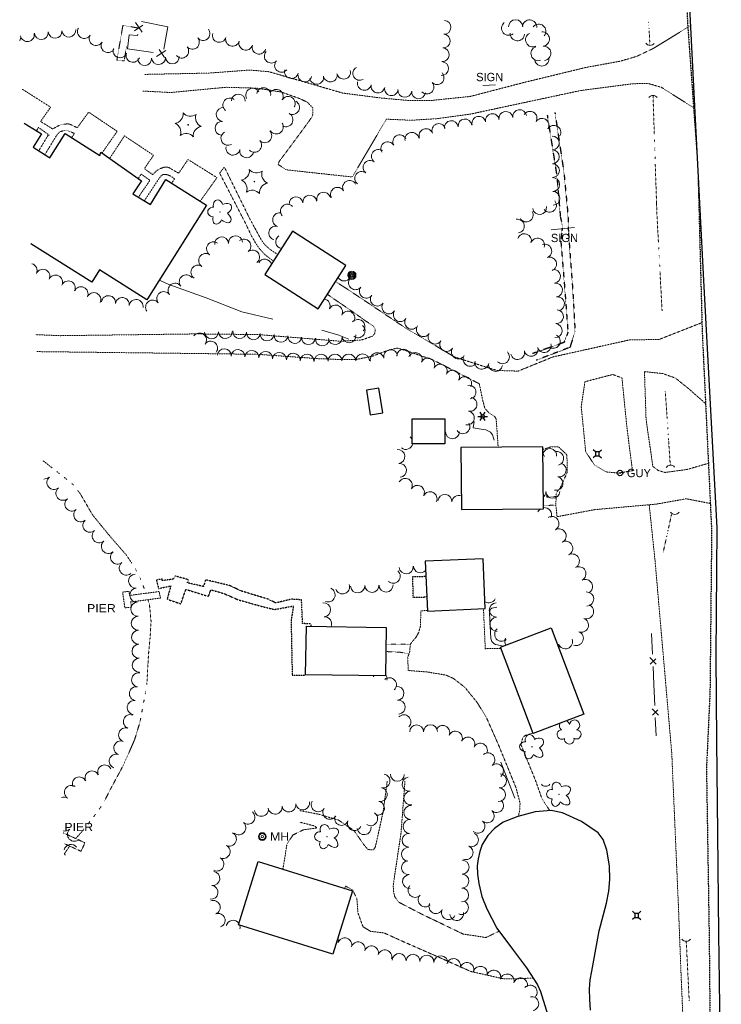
# Model space of a CAD drawing. Extents: x 386588 to 390135, y 96998 to 113606.
# Tile 77 of 93: x 387966 to 388372, y 108336 to 108905. Entities that reach past the tile are written whole.
import ezdxf
from ezdxf.enums import TextEntityAlignment as Align

# ---------------------------------------------------------------- set-up
doc = ezdxf.new("R2010")
doc.units = 0
doc.header["$MEASUREMENT"] = 0
for name, pattern in [('Wisdot1', [0.0625, 0.03125, -0.03125]), ('Wisdot3', [0.1875, 0.125, -0.0625]), ('Wisdot5', [0.1, 0.05, -0.05]), ('Wisdot6', [0.375, 0.125, -0.0625, 0.03125, -0.0625, 0.03125, -0.0625])]:
    doc.linetypes.add(name, pattern=pattern)
for name, color, linetype, lineweight in [('E_BLD', 241, 'Continuous', 25), ('E_DRN', 40, 'Continuous', 15), ('E_DTM_SlopeBottom', 3, 'Wisdot1', 25), ('E_DTM_SlopeTop', 3, 'Wisdot1', 25), ('E_DWY', 2, 'Wisdot3', 15), ('E_LAND_Vegetation', 3, 'Continuous', 15), ('E_LTG', 21, 'Continuous', 25), ('E_MISCPROP', 30, 'Continuous', 15), ('E_MISCPROP_HvyDash', 241, 'Wisdot3', 25), ('E_MISCPROP_Railing', 30, 'Continuous', 15), ('E_PATH_Sidewalk', 2, 'Wisdot5', 15), ('E_RDWY', 21, 'Continuous', 25), ('E_RDWY_Gravel', 21, 'Wisdot3', 25), ('E_SGN', 21, 'Continuous', 15), ('E_STRUCT_Pier', 7, 'Wisdot3', 25), ('E_UTL_AG_Bold', 30, 'Continuous', 25), ('E_UTL_EGuyWire', 200, 'Continuous', 25), ('E_UTL_MH', 30, 'Continuous', 15), ('E_WTR', 4, 'Wisdot6', 15), ('E_WTR_Dock_Pier', 4, 'Wisdot3', 15)]:
    doc.layers.add(name, color=color, linetype=linetype, lineweight=lineweight)
doc.styles.add('Style-dot_font5', font='dot_font5.shx')

# ---------------------------------------------------------------- blocks, each defined once
blk = doc.blocks.new('CULV')
at = {"layer": 'E_DRN'}
blk.add_arc((0, 6.1), 6.15, 216.8699, 323.1301, dxfattribs=at)
blk = doc.blocks.new('GUY')
at = {"layer": 'E_UTL_EGuyWire'}
for radius in [4, 0.5]:
    blk.add_circle((0, 0), radius, dxfattribs=at)
at = {"layer": 'E_UTL_EGuyWire', "style": 'Style-dot_font5'}
blk.add_text('GUY', height=12, dxfattribs=at).set_placement((10, 0), align=Align.MIDDLE_LEFT)
blk = doc.blocks.new('LPOL')
at = {"layer": 'E_LTG'}
for p, q in [((-4, 0), (-1.5, 0)), ((-0.75, 1.3), (-2, 3.46)), ((0.75, 1.3), (2, 3.46)), ((1.5, 0), (4, 0)), ((-2, -3.46), (-0.75, -1.3)), ((2, -3.46), (0.75, -1.3))]:
    blk.add_line(p, q, dxfattribs=at)
for radius in [1.5, 1.5, 1.5, 0.125]:
    blk.add_circle((0, 0), radius, dxfattribs=at)
blk = doc.blocks.new('MH')
at = {"layer": 'E_UTL_MH'}
for radius in [5, 4, 1.5]:
    blk.add_circle((0, 0), radius, dxfattribs=at)
at = {"layer": 'E_UTL_MH', "style": 'Style-dot_font5', "width": 1.111111}
blk.add_text('MH', height=10.8, dxfattribs=at).set_placement((10, 0), align=Align.MIDDLE_LEFT)
blk = doc.blocks.new('PED')
at = {"layer": 'E_UTL_AG_Bold'}
for p, q in [((-2.5, 2.5), (-5.3, 5.3)), ((2.5, 2.5), (5.3, 5.3)), ((-2.5, -2.5), (-5.3, -5.3)), ((2.5, -2.5), (5.3, -5.3))]:
    blk.add_line(p, q, dxfattribs=at)
at = {"layer": 'E_UTL_AG_Bold', "flags": 128}
blk.add_lwpolyline([(-2.5, -2.5), (2.5, -2.5), (2.5, 2.5), (-2.5, 2.5)], close=True, dxfattribs=at)
blk = doc.blocks.new('PIER')
at = {"layer": 'E_STRUCT_Pier', "style": 'Style-dot_font5', "width": 1.111111}
blk.add_text('PIER', height=10.8, dxfattribs=at).set_placement((-16.8, -5.4))
blk = doc.blocks.new('CTRE')
at = {"layer": 'E_LAND_Vegetation'}
blk.add_circle((0, 0), 0.223, dxfattribs=at)
for centre, start, end in [((-11.97, 8.96), 280.2067, 5.97162), ((1.81, 14.92), 220.21132, 305.97623), ((13.83, 5.89), 160.21133, 245.97624), ((-13.83, -5.9), 340.21132, 65.97623), ((-1.81, -14.93), 40.21133, 125.97624)]:
    blk.add_arc(centre, 7.87, start, end, dxfattribs=at)
at = {"layer": 'E_LAND_Vegetation', "extrusion": (0, 0, -1)}
blk.add_arc((-12.03, -9.04), 7.87, 354.07279, 79.74889, dxfattribs=at)
blk = doc.blocks.new('POLE')
at = {"layer": 'E_MISCPROP'}
for radius in [4.46, 3.35, 2.23, 1.12]:
    blk.add_circle((0, 0), radius, dxfattribs=at)
blk = doc.blocks.new('SIGN')
at = {"layer": 'E_SGN', "lineweight": 13, "style": 'Style-dot_font5'}
blk.add_text('SIGN', height=12, dxfattribs=at).set_placement((0, 0), align=Align.MIDDLE_CENTER)
blk = doc.blocks.new('DTRE')
at = {"layer": 'E_LAND_Vegetation'}
blk.add_circle((-0.18, 0), 0.183, dxfattribs=at)
for centre, major_axis, ratio in [((-1.87, 5.32), (1.36, -4.98), 0.782863), ((-5.87, 0.15), (4.93, -0.12), 0.832022), ((4.06, 2.74), (-5.27, -2.93), 0.691916), ((-2.49, -5.24), (1.8, 4.86), 0.716896), ((3.54, -3.71), (-5.01, 4.58), 0.560249)]:
    blk.add_ellipse(centre, major_axis=major_axis, ratio=ratio, start_param=1.570796, end_param=4.712389, dxfattribs=at)

msp = doc.modelspace()

# ---------------------------------------------------------------- linework, layer by layer
at = {"layer": 'E_BLD'}
for p, q in [((387968.71, 108845.31), (387978.62, 108839.05)), ((387978.62, 108839.05), (387973.79, 108831.39)), ((387983.58, 108825.22), (387992.44, 108839.26)), ((387992.44, 108839.26), (388012.47, 108826.62)), ((387973.79, 108831.39), (387982.89, 108825.65)), ((388012.47, 108826.62), (388013.08, 108828.6)), ((388013.08, 108828.6), (388036.65, 108811.99)), ((387982.89, 108825.65), (387983.58, 108825.22)), ((388036.65, 108811.99), (388031.63, 108804.52)), ((388041.7, 108798.31), (388050.63, 108812.79)), ((388050.63, 108812.79), (388074.28, 108797.87)), ((388031.63, 108804.52), (388041.7, 108798.31)), ((388074.28, 108797.87), (388040.1, 108743.72)), ((388124.05, 108782.73), (388107.99, 108757.71)), ((388154.8, 108763), (388124.05, 108782.73)), ((388007.8, 108753.31), (387972.55, 108775.55)), ((388012.26, 108760.37), (388007.8, 108753.31)), ((388039.69, 108743.06), (388012.26, 108760.37)), ((388138.74, 108737.97), (388154.8, 108763)), ((388107.99, 108757.71), (388138.74, 108737.97)), ((388040.1, 108743.72), (388039.69, 108743.06)), ((388173.99, 108691.91), (388166.79, 108690.78)), ((388176.2, 108677.74), (388173.99, 108691.91)), ((388166.79, 108690.78), (388169, 108676.62)), ((388169, 108676.62), (388176.2, 108677.74)), ((388193.32, 108659.83), (388193.27, 108674.23)), ((388193.27, 108674.23), (388212.16, 108674.19)), ((388212.16, 108674.19), (388212.21, 108659.78)), ((388212.21, 108659.78), (388193.32, 108659.83)), ((388268.88, 108658.08), (388221.45, 108657.59)), ((388221.45, 108657.59), (388221.82, 108621.78)), ((388269.25, 108622.27), (388268.88, 108658.08)), ((388221.82, 108621.78), (388269.25, 108622.27)), ((388234.29, 108593.34), (388200.76, 108591.87)), ((388200.76, 108591.87), (388202.02, 108563.01)), ((388235.56, 108564.48), (388234.29, 108593.34)), ((388202.02, 108563.01), (388235.56, 108564.48)), ((388131.58, 108526.22), (388131.99, 108554.21)), ((388131.99, 108554.21), (388178.12, 108553.53)), ((388178.12, 108553.53), (388177.71, 108525.54)), ((388244.44, 108542.21), (388273.71, 108553.28)), ((388273.71, 108553.28), (388292.63, 108503.29)), ((388263.35, 108492.22), (388244.44, 108542.21)), ((388177.71, 108525.54), (388131.58, 108526.22)), ((388292.63, 108503.29), (388263.35, 108492.22)), ((388092.7, 108381.54), (388104.15, 108418.23)), ((388104.15, 108418.23), (388158.71, 108401.2)), ((388158.71, 108401.2), (388147.25, 108364.51)), ((388147.25, 108364.51), (388092.7, 108381.54))]:
    msp.add_line(p, q, dxfattribs=at)
at = {"layer": 'E_DTM_SlopeBottom'}
msp.add_lwpolyline([(388275.85, 108851.4), (388281.12, 108816.21), (388283.39, 108792.13), (388283.64, 108782.26), (388286.2, 108748.17), (388287.49, 108724.81), (388284.54, 108715.6), (388264.98, 108708.12)], dxfattribs=at)
at = {"layer": 'E_DTM_SlopeTop'}
msp.add_lwpolyline([(388271.43, 108849.88), (388276.93, 108814.92), (388279.02, 108790.85), (388280.03, 108786.56), (388279.93, 108783.06), (388279.26, 108777.04), (388281.68, 108747.57), (388283.38, 108724.32), (388281.12, 108718.43), (388262.96, 108712.02)], dxfattribs=at)
at = {"layer": 'E_DWY', "flags": 128}
for points in [[(388038.27, 108873.52), (388075.53, 108874.28), (388099.12, 108876.03), (388110.21, 108875.1), (388135.86, 108867.71), (388152.85, 108862.75), (388174.05, 108859.98), (388190.53, 108858.47), (388203.63, 108858.36), (388226.87, 108860.78), (388258.29, 108868.94), (388294.07, 108877.61), (388313.26, 108881.08), (388322.84, 108883.82), (388332.72, 108888.47), (388354.27, 108901.74)], [(388356.64, 108853.89), (388337.47, 108866.05), (388329.83, 108868.27), (388320.87, 108868.12), (388290.39, 108864.12), (388227.16, 108850.6), (388207.39, 108847.91), (388192.74, 108846.98), (388178.29, 108847.63), (388158.61, 108814.16), (388120.38, 108818.31), (388115.73, 108821.36), (388116.26, 108823.16), (388130.7, 108842.55), (388135.51, 108849.35), (388135.8, 108851.59), (388135.65, 108854.17), (388132.68, 108857.36), (388128.39, 108859.41), (388117.36, 108863.36), (388102.99, 108865.58), (388085.41, 108866.06), (388053.45, 108863.04), (388037.32, 108863.88)], [(388254.47, 108701.86), (388242.26, 108702.22), (388217.84, 108709.97), (388189.68, 108726.61), (388156.84, 108748.54), (388148.84, 108753.71)], [(388144.1, 108746.32), (388159.3, 108735.82), (388166.44, 108730.79), (388170.85, 108727.85), (388171.89, 108725.96), (388171.49, 108723.38), (388170.17, 108722.01), (388163.94, 108719.89), (388151.86, 108719.12), (388104, 108723), (388068.18, 108723.38), (387989.51, 108722.36), (387975.45, 108722.95)], [(388360.94, 108729.91), (388336.19, 108720.19), (388318.96, 108719.89), (388274.69, 108710.06), (388254.58, 108701.87), (388254.47, 108701.86)], [(387975.99, 108713.14), (388082.03, 108711.87), (388103.75, 108711.58), (388139.05, 108709.05), (388152.94, 108708.51), (388160.55, 108708.53), (388170.26, 108710.49), (388178.26, 108713.54), (388184.39, 108715.21), (388188.66, 108714.05), (388205.1, 108708.4), (388232.09, 108694.54), (388234.05, 108684.95), (388235.36, 108680.16), (388237.76, 108677.63), (388241.04, 108675.56), (388241.85, 108674.12), (388243, 108657.81)], [(388317.48, 108669.61), (388314.64, 108697.88), (388309.34, 108699.91), (388293.19, 108695.71), (388291.09, 108681.24), (388293.66, 108655.2), (388298.72, 108647.57)], [(388363.05, 108683.04), (388353.48, 108691.5), (388345.53, 108697.85), (388338.33, 108700.41), (388327.67, 108701.57), (388328.6, 108673.94), (388332.54, 108646.7), (388335.6, 108644.4), (388339.43, 108643.24), (388352.16, 108644.91), (388364.69, 108648.49)], [(388298.72, 108647.57), (388305.39, 108643.54), (388312.68, 108642.88), (388320.72, 108644.25), (388317.48, 108669.61)], [(388268.9, 108656.46), (388273.43, 108658.01), (388277.9, 108658.09), (388282.8, 108653.36), (388282.97, 108643.4), (388281.68, 108640.35), (388278.88, 108634.15), (388276.57, 108631.42), (388276.41, 108624.01)], [(388298.94, 108621.72), (388277.08, 108617.64), (388276.41, 108624.01)], [(388365.48, 108625.33), (388351.89, 108628), (388334.59, 108624.91), (388298.94, 108621.72)], [(388330.42, 108624.53), (388333.84, 108591.72), (388343.48, 108480.63), (388347.39, 108390.71), (388349.01, 108348.87), (388352.3, 108275.17)], [(388254.77, 108444.24), (388255.6, 108448.82), (388255.65, 108451.96), (388254.93, 108454.85), (388253.26, 108460.98), (388243.32, 108485.32), (388236.1, 108501.65), (388230.81, 108510.18), (388223.72, 108518.9), (388217.14, 108524.04), (388212.74, 108525.98), (388201.85, 108527.81), (388190.98, 108528.63), (388190.62, 108536.23), (388191.79, 108539.5), (388192.17, 108543.76), (388193.37, 108545.46), (388195.46, 108547.84), (388196.98, 108550.67), (388198.03, 108554.27), (388198.1, 108556.62), (388198.17, 108559.31), (388198.21, 108563.23), (388202.01, 108563.29)], [(388234.5, 108564.44), (388235.53, 108541.26), (388244.73, 108541.42)], [(388263.25, 108492.49), (388258.67, 108491.07), (388257.24, 108489.81), (388256.19, 108485.65), (388264.37, 108465.65), (388268.14, 108455.08), (388269.75, 108452.2), (388272.81, 108447.65)], [(388178.76, 108464.62), (388176.49, 108447.23), (388174.21, 108436.78), (388171.92, 108426.55), (388170.72, 108424.85), (388167.7, 108425.03), (388165.41, 108427.67), (388159.56, 108436.08), (388150.61, 108442.08), (388139.25, 108445.46), (388128.13, 108447.62)], [(388243.54, 108377.83), (388235.96, 108374.16), (388222.72, 108376.17), (388198.45, 108387.84), (388185.35, 108394.66), (388183.05, 108397.98), (388182.44, 108400.99), (388182.27, 108404.46), (388186.78, 108434.65), (388189.06, 108464.79)], [(388128.13, 108440.91), (388136.79, 108438.71), (388138.16, 108437.5), (388130.23, 108436.47), (388124.23, 108433.45), (388120.74, 108428.24), (388119.74, 108421.62), (388118.39, 108413.78)], [(388154.13, 108402.62), (388154.74, 108403.87), (388158.81, 108401.7), (388161.25, 108396.48), (388161.84, 108388.44), (388164.77, 108380.43), (388169.19, 108377.71), (388176.92, 108376.83), (388187.87, 108371.87), (388210.2, 108362.07), (388227.12, 108354.53), (388246, 108350.27), (388253.72, 108350.29), (388263.18, 108350.73)]]:
    msp.add_lwpolyline(points, dxfattribs=at)
at = {"layer": 'E_LAND_Vegetation'}
for centre, radius, start, end in [((388211.71, 108900.81), 3.99, 267.0728, 87.0575), ((388249.11, 108900.26), 4.14, 129.4829, 309.4676), ((388253.09, 108901.02), 4.14, 0.1832, 180.1679), ((388261.19, 108900.89), 4.14, 355.7438, 175.7285), ((388266.46, 108898.46), 4.14, 320.6252, 140.6099), ((387970.53, 108896.53), 3.99, 190.3274, 10.3121), ((387978.62, 108897.7), 3.99, 185.065, 5.0497), ((387986.57, 108898.41), 3.99, 185.065, 5.0497), ((387994.53, 108899.11), 3.99, 185.065, 5.0497), ((388003.47, 108898.32), 3.99, 149.1337, 329.1184), ((388010.32, 108894.22), 3.99, 149.1337, 329.1184), ((388072.2, 108897.12), 3.99, 219.4247, 39.4094), ((388081.61, 108896.09), 3.99, 163.4209, 343.4055), ((388211.26, 108892.86), 3.99, 266.2614, 86.2461), ((388254.14, 108897.11), 4.14, 175.6826, 355.6673), ((388263, 108893.57), 4.14, 116.9022, 296.8869), ((388268.58, 108893.96), 4.14, 275.3986, 95.3833), ((387962.67, 108895.1), 3.99, 328.5238, 10.3121), ((388017.18, 108890.12), 3.99, 149.1337, 329.1184), ((388066.03, 108892.05), 3.99, 219.4247, 39.4094), ((388089.26, 108893.81), 3.99, 163.4209, 343.4055), ((388096.92, 108891.53), 3.99, 163.4209, 343.4055), ((388104.57, 108889.25), 3.99, 163.4209, 343.4055), ((388024.1, 108887.16), 3.99, 160.5652, 340.5498), ((388031.64, 108884.5), 3.99, 160.5652, 340.5498), ((388059.86, 108886.98), 3.99, 219.4247, 39.4094), ((388111.66, 108884.09), 3.99, 138.2311, 318.2157), ((388210.74, 108884.89), 3.99, 266.2614, 86.2461), ((388266.11, 108885.6), 4.14, 109.2558, 289.2405), ((388269.36, 108885.72), 4.14, 275.3986, 95.3833), ((388038.46, 108882.7), 3.99, 183.3704, 3.3551), ((388046.43, 108883.17), 3.99, 183.3704, 3.3551), ((388054.4, 108883.64), 3.99, 183.3704, 3.3551), ((388117.62, 108878.77), 3.99, 138.2311, 318.2157), ((388210.22, 108876.92), 3.99, 266.2614, 86.2461), ((388268.25, 108882.5), 4.14, 191.2996, 11.2843), ((388123.37, 108875.16), 3.99, 165.7446, 345.7293), ((388131.11, 108873.2), 3.99, 165.7446, 345.7293), ((388145.88, 108873.17), 3.99, 189.6135, 9.5982), ((388153.55, 108874.84), 3.99, 193.5241, 13.5088), ((388162.93, 108874.12), 3.99, 119.5513, 299.536), ((388207.66, 108871.63), 3.99, 222.9569, 42.9416), ((388138.01, 108871.83), 3.99, 189.6135, 9.5982), ((388165.58, 108868.35), 3.99, 168.7651, 348.7497), ((388173.41, 108866.79), 3.99, 168.7651, 348.7497), ((388201.81, 108866.18), 3.99, 222.9569, 42.9416), ((388092.62, 108858.06), 4.04, 358.5597, 178.5443), ((388100.96, 108861.49), 4.04, 29.2055, 209.1901), ((388107.3, 108861.81), 4.04, 351.7023, 171.687), ((388114.51, 108860.84), 4.04, 329.524, 149.5087), ((388181.24, 108865.24), 3.99, 168.7651, 348.7497), ((388188.99, 108864.28), 3.99, 173.5841, 353.5688), ((388196.93, 108863.38), 3.99, 173.5841, 353.5688), ((388087.73, 108855.81), 4.04, 50.9479, 230.9325), ((388121.47, 108856.73), 4.04, 329.524, 149.5087), ((388124, 108854.43), 4.04, 241.8898, 61.8744), ((388083.88, 108850.36), 4.04, 84.9549, 264.9396), ((388120.19, 108847.3), 4.04, 241.8898, 61.8744), ((388239.67, 108846.79), 4, 11.4772, 191.4619), ((388247.44, 108848.03), 4, 7.8561, 187.8408), ((388255.37, 108849.12), 4, 7.8561, 187.8408), ((388261.48, 108848.16), 4, 329.4735, 149.4582), ((388083.17, 108842.31), 4.04, 84.9549, 264.9396), ((388114.59, 108843.11), 4.04, 214.542, 34.5267), ((388208.65, 108841.02), 4, 21.6048, 201.5894), ((388215.86, 108842.73), 4, 7.1919, 187.1766), ((388223.8, 108843.73), 4, 7.1919, 187.1766), ((388231.83, 108845.2), 4, 11.4772, 191.4619), ((388268.37, 108844.09), 4, 329.4735, 149.4582), ((388086.62, 108836.53), 4.04, 120.5768, 300.5615), ((388107.91, 108838.04), 4.04, 223.3547, 43.3394), ((388193.06, 108835.96), 4, 9.0516, 189.0363), ((388201.21, 108838.07), 4, 21.6048, 201.5894), ((388275.27, 108840.03), 4, 329.4735, 149.4582), ((388102.03, 108832.49), 4.04, 223.3547, 43.3394), ((388179.09, 108830.52), 4, 29.8281, 209.8128), ((388186.03, 108834.5), 4, 29.8281, 209.8128), ((388274.34, 108833.86), 4, 270.2525, 90.2372), ((388089.49, 108830.85), 4.04, 169.4349, 349.4196), ((388097.44, 108829.36), 4.04, 169.4349, 349.4196), ((388173.66, 108826.06), 4, 52.658, 232.6427), ((388274.38, 108825.86), 4, 270.2525, 90.2372), ((388168.81, 108819.7), 4, 52.658, 232.6427), ((388163.95, 108813.34), 4, 52.658, 232.6427), ((388274.41, 108817.86), 4, 270.2525, 90.2372), ((388156.98, 108808.12), 4, 29.4597, 209.4444), ((388274.56, 108809.82), 4, 271.313, 91.2977), ((388142, 108801.32), 4, 13.4594, 193.4441), ((388150.01, 108804.19), 4, 29.4597, 209.4444), ((388274.74, 108801.82), 4, 271.313, 91.2977), ((388125.99, 108798.7), 4, 6.8271, 186.8118), ((388133.94, 108799.65), 4, 6.8271, 186.8118), ((388272.71, 108797.8), 4, 219.0251, 39.0097), ((388116.48, 108789.46), 4, 73.7975, 253.7822), ((388120.98, 108794.39), 4, 42.229, 222.2136), ((388259.27, 108792.17), 4, 211.0107, 30.9954), ((388266.96, 108796.5), 4, 187.4085, 7.3932), ((388254.09, 108785.74), 4, 280.6554, 100.64), ((388114.25, 108781.77), 4, 73.7975, 253.7822), ((388078.28, 108772.59), 4.06, 56.3034, 236.2881), ((388082.97, 108775.41), 4.06, 4.9454, 184.93), ((388091.05, 108776.11), 4.06, 4.9454, 184.93), ((388095.81, 108774.15), 4.06, 308.487, 128.4717), ((388118.28, 108776.74), 4, 122.6067, 261.2856), ((388258.21, 108777.34), 4, 341.3154, 161.3001), ((388265.79, 108774.78), 4, 341.3154, 161.3001), ((388100.85, 108767.8), 4.06, 308.487, 128.4717), ((388269.99, 108771.31), 4, 290.456, 110.4407), ((388073.78, 108765.84), 4.06, 56.3034, 236.2881), ((388107.93, 108762.57), 4.06, 16.0313, 150.5797), ((388272.78, 108763.81), 4, 290.456, 110.4407), ((387972.07, 108760.1), 4.06, 335.3831, 73.9874), ((387979.44, 108756.72), 4.06, 335.3831, 155.3678), ((388069.27, 108759.09), 4.06, 56.3034, 236.2881), ((388275.11, 108756.66), 4, 278.0384, 98.0231), ((387986.82, 108753.34), 4.06, 335.3831, 155.3678), ((387994.2, 108749.96), 4.06, 335.3831, 155.3678), ((388062.5, 108753.5), 4.06, 36.7902, 216.7749), ((388153.84, 108758.01), 4, 209.1557, 329.2046), ((388160.38, 108752.96), 4, 142.1293, 322.114), ((388001.57, 108746.57), 4.06, 335.3831, 155.3678), ((388049.5, 108743.78), 4.06, 36.7902, 216.7749), ((388056, 108748.64), 4.06, 36.7902, 216.7749), ((388166.7, 108748.05), 4, 142.1293, 322.114), ((388276.23, 108748.73), 4, 278.0384, 98.0231), ((388008.95, 108743.19), 4.06, 335.3831, 155.3678), ((388017.44, 108741.45), 4.06, 352.0586, 172.0433), ((388025.48, 108740.33), 4.06, 352.0586, 172.0433), ((388033.52, 108739.2), 4.06, 352.0586, 172.0433), ((388043.01, 108738.92), 4.06, 36.7902, 216.7749), ((388141.73, 108739.66), 4, 333.46, 81.0464), ((388173.08, 108743.47), 4, 145.9676, 325.9523), ((388277.35, 108740.81), 4, 278.0384, 98.0231), ((388148.9, 108736.08), 4, 333.46, 153.4447), ((388156.06, 108732.5), 4, 333.46, 153.4447), ((388179.71, 108738.99), 4, 145.9676, 325.9523), ((388186.34, 108734.51), 4, 145.9676, 325.9523), ((388276.77, 108733.31), 4, 265.1029, 85.0875), ((388161.85, 108727.73), 4, 319.9594, 139.9441), ((388192.96, 108730.11), 4, 147.5917, 327.5763), ((388093.36, 108724.74), 4, 174.9009, 354.8856), ((388161.95, 108725.16), 4, 229.9141, 49.8988), ((388199.72, 108725.82), 4, 147.5917, 327.5763), ((388276.09, 108725.34), 4, 265.1029, 85.0875), ((388070.15, 108719.9), 4, 323.799, 143.7837), ((388077.13, 108724.54), 4, 180.9981, 0.9827), ((388085.13, 108724.68), 4, 180.9981, 0.9827), ((388101.33, 108724.03), 4, 174.9009, 354.8856), ((388109.31, 108723.31), 4, 174.9009, 354.8856), ((388117.28, 108722.6), 4, 174.9009, 354.8856), ((388125.26, 108721.89), 4, 174.9009, 354.8856), ((388133.23, 108721.18), 4, 174.9009, 354.8856), ((388141.2, 108720.46), 4, 174.9009, 354.8856), ((388148.7, 108721.28), 4, 187.2152, 7.1999), ((388156.64, 108722.28), 4, 187.2152, 7.1999), ((388206.47, 108721.53), 4, 147.5917, 327.5763), ((388213.23, 108717.24), 4, 147.5917, 327.5763), ((388274.97, 108719.08), 4, 243.7228, 63.7075), ((388076.61, 108715.17), 4, 323.799, 143.7837), ((388084.46, 108710.84), 4, 356.1826, 176.1673), ((388092.45, 108710.3), 4, 356.1826, 176.1673), ((388100.44, 108709.77), 4, 356.1826, 176.1673), ((388180.77, 108710.23), 4, 12.7237, 192.7084), ((388188.26, 108710.47), 4, 359.5957, 179.5804), ((388219.98, 108712.95), 4, 147.5917, 327.5763), ((388262.06, 108714.45), 4, 193.6508, 13.6354), ((388269.67, 108716.61), 4, 196.0985, 16.0832), ((388108.43, 108709.24), 4, 356.1826, 176.1673), ((388116.41, 108708.7), 4, 356.1826, 176.1673), ((388124.4, 108708.17), 4, 356.1826, 176.1673), ((388132.39, 108707.63), 4, 356.1826, 176.1673), ((388140.55, 108707.61), 4, 0.4708, 180.4555), ((388148.56, 108707.68), 4, 0.4708, 180.4555), ((388156.56, 108707.74), 4, 0.4708, 180.4555), ((388164.57, 108707.81), 4, 0.4708, 180.4555), ((388172.96, 108708.46), 4, 12.7237, 192.7084), ((388195.03, 108708.55), 4, 336.888, 156.8726), ((388202.28, 108705.43), 4, 333.707, 153.6917), ((388226.74, 108708.66), 4, 147.5917, 327.5763), ((388245.52, 108710.1), 4, 225.3677, 45.3524), ((388254.28, 108712.56), 4, 193.6508, 13.6354), ((388209.46, 108701.88), 4, 333.707, 153.6917), ((388216.64, 108698.33), 4, 333.707, 153.6917), ((388233.57, 108706.97), 4, 171.0408, 351.0255), ((388241.47, 108705.72), 4, 171.0408, 351.0255), ((388223.63, 108694.64), 4, 331.048, 151.0327), ((388226.1, 108689.69), 4, 280.6573, 100.642), ((388226.69, 108682.62), 4, 258.8773, 78.862), ((388225.14, 108674.76), 4, 258.8773, 78.862), ((388222.62, 108669.65), 4, 211.3589, 31.3435), ((388189.52, 108660.56), 4.03, 19.675, 52.2335), ((388208.59, 108666.75), 4, 334.2333, 0.0584), ((388216.59, 108666.76), 4, 180.0737, 0.0584), ((388189.52, 108660.56), 4.03, 232.2488, 349.5532), ((388272.85, 108653.09), 3.99, 353.8779, 170.2945), ((388185.01, 108652.43), 4.03, 276.4202, 96.4048), ((388265.98, 108651.3), 3.99, 17.5332, 42.5213), ((388276.92, 108651.33), 3.99, 285.3657, 105.3504), ((388185.91, 108644.42), 4.03, 276.4202, 96.4048), ((388278.36, 108644.66), 3.99, 256.723, 76.7077), ((387980.3, 108643.45), 4.05, 266.43, 313.5574), ((387985.9, 108637.4), 4.05, 129.6585, 309.6432), ((388189.28, 108635.76), 4.03, 330.1312, 150.1159), ((388276.52, 108636.9), 3.99, 256.723, 76.7077), ((387991.08, 108631.16), 4.05, 129.6585, 309.6432), ((388196.26, 108631.75), 4.03, 330.1312, 150.1159), ((388203.58, 108628.08), 4.03, 334.1127, 154.0974), ((388212.17, 108626.47), 4.03, 355.9659, 175.9506), ((388220.2, 108625.9), 4.03, 67.4747, 175.9506), ((388266.69, 108632.19), 3.99, 308.7156, 0.4818), ((388274.66, 108632.25), 3.99, 180.4972, 0.4818), ((387996.25, 108624.92), 4.05, 129.6585, 309.6432), ((388269.79, 108618.75), 4.14, 336.1561, 97.5563), ((388001.38, 108618.73), 4.05, 131.1958, 311.1805), ((388269.79, 108618.75), 4.14, 122.4585, 156.1408), ((388274.01, 108613.65), 4.14, 300.335, 120.3197), ((388006.72, 108612.63), 4.05, 131.1958, 311.1805), ((388012.05, 108606.54), 4.05, 131.1958, 311.1805), ((388278.19, 108606.49), 4.14, 300.335, 120.3197), ((388017.39, 108600.44), 4.05, 131.1958, 311.1805), ((388282.03, 108599.27), 4.14, 297.4759, 117.4606), ((388022.68, 108594.19), 4.05, 128.8746, 308.8592), ((388285.85, 108591.92), 4.14, 297.4759, 117.4606), ((388027.77, 108587.88), 4.05, 128.8746, 308.8592), ((388189.81, 108588.64), 4.09, 184.6032, 4.5879), ((388197.98, 108589.3), 4.09, 184.6032, 317.4456), ((388289.67, 108584.57), 4.14, 297.4759, 117.4606), ((388033.18, 108580.35), 4.05, 94.3236, 274.3083), ((388182.25, 108583.2), 4.09, 227.6138, 47.5984), ((388152.94, 108577), 4.09, 199.1513, 19.136), ((388161.7, 108577.59), 4.09, 183.1215, 3.1062), ((388169.94, 108577.92), 4.09, 181.5033, 1.488), ((388178.13, 108578.13), 4.09, 181.5033, 1.488), ((388293.49, 108577.22), 4.14, 297.4759, 117.4606), ((388033.79, 108572.27), 4.05, 94.3236, 274.3083), ((388144.56, 108572.42), 4.09, 248.0113, 67.996), ((388294.16, 108569.97), 4.14, 272.848, 92.8327), ((388034.4, 108564.19), 4.05, 94.3236, 274.3083), ((388141.92, 108563.78), 4.09, 274.3118, 94.2964), ((388237.48, 108571.85), 4.12, 239.4569, 336.0795), ((388241.96, 108563.68), 4.12, 92.3294, 272.3141), ((388294.11, 108562.68), 4.14, 248.9376, 68.9223), ((388034.74, 108555.99), 4.05, 91.3736, 271.3583), ((388142.54, 108555.61), 4.09, 336.7693, 94.2964), ((388242.27, 108555.42), 4.12, 91.9383, 271.923), ((388291.14, 108554.95), 4.14, 248.9376, 68.9223), ((388034.93, 108547.89), 4.05, 91.3736, 271.3583), ((388245.08, 108549.66), 4.12, 129.9, 309.8847), ((388288.16, 108547.22), 4.14, 248.9376, 68.9223), ((388035.13, 108539.79), 4.05, 91.3736, 271.3583), ((388250.95, 108545.41), 4.12, 152.5534, 210.3663), ((388281.91, 108545.34), 4.14, 200.3342, 20.3189), ((388274.14, 108542.46), 4.14, 346.6561, 20.3189), ((388035.32, 108531.69), 4.05, 91.3736, 271.3583), ((388034.89, 108523.24), 4.05, 81.0706, 261.0552), ((388174.69, 108523.98), 4.03, 346.5581, 41.0998), ((388174.69, 108523.98), 4.03, 155.5773, 166.5428), ((388180.07, 108520.46), 4.03, 311.7171, 131.7017), ((388033.63, 108515.24), 4.05, 81.0706, 261.0552), ((388184.43, 108515.43), 4.03, 275.5732, 95.5579), ((388032.37, 108507.24), 4.05, 81.0706, 261.0552), ((388185.21, 108507.41), 4.03, 275.5732, 95.5579), ((388030.12, 108499.07), 4.05, 70.3043, 250.289), ((388188.42, 108498.96), 4.03, 315.5626, 135.5473), ((388195.84, 108493.15), 4.03, 0.5727, 180.5574), ((388203.9, 108493.23), 4.03, 0.5727, 180.5574), ((388281.39, 108496.77), 2.97, 155.043, 233.5441), ((388281.39, 108496.77), 2.97, 12.3103, 66.4055), ((388287.24, 108497.05), 2.97, 289.9611, 172.9343), ((388027.39, 108491.45), 4.05, 70.3043, 250.289), ((388210.92, 108492.81), 4.03, 335.6735, 155.6582), ((388218.26, 108489.49), 4.03, 335.6735, 155.6582), ((388279.88, 108491.61), 2.78, 95.2811, 303.0541), ((388288.37, 108491.65), 2.61, 234.6663, 92.5989), ((388024.66, 108483.82), 4.05, 70.3043, 250.289), ((388225.48, 108486.09), 4.03, 333.7448, 153.7295), ((388232.71, 108482.52), 4.03, 333.7448, 153.7295), ((388284.15, 108488.89), 2.78, 171.9582, 12.9692), ((388021.93, 108476.19), 4.05, 70.3043, 250.289), ((388237.06, 108476.94), 4.03, 307.7374, 127.7221), ((388241.99, 108470.56), 4.03, 307.7374, 127.7221), ((388007.93, 108466.48), 4.05, 25.2884, 205.2731), ((388015.26, 108469.94), 4.05, 25.2884, 205.2731), ((388176.3, 108464.76), 4.03, 258.8068, 78.7915), ((388243.89, 108464.85), 4.03, 265.9691, 85.9538), ((388000.6, 108463.02), 4.05, 25.2884, 205.2731), ((388184.66, 108468.55), 4.03, 179.0865, 359.0712), ((388191.46, 108462.87), 4.03, 97.3917, 277.3764), ((387996.06, 108458.11), 4.05, 56.7113, 236.696), ((388174.73, 108456.86), 4.03, 258.8068, 78.7915), ((388192.49, 108454.88), 4.03, 97.3917, 277.3764), ((388243.32, 108456.81), 4.03, 265.9691, 85.9538), ((387991.61, 108451.34), 4.05, 56.7113, 110.2505), ((388129.83, 108452.07), 4.03, 188.9916, 8.9763), ((388138.83, 108450.95), 4.03, 147.0777, 327.0624), ((388173.17, 108448.96), 4.03, 258.8068, 78.7915), ((388242.06, 108450.55), 4.03, 228.1363, 48.1209), ((388098.18, 108443.74), 4.03, 229.178, 49.1626), ((388105.96, 108448.3), 4.03, 188.9916, 8.9763), ((388113.92, 108449.56), 4.03, 188.9916, 8.9763), ((388121.88, 108450.82), 4.03, 188.9916, 8.9763), ((388145.59, 108446.57), 4.03, 147.0777, 327.0624), ((388169.18, 108442.88), 4.03, 237.3103, 57.295), ((388192.45, 108446.46), 4.03, 86.658, 266.6427), ((388236.68, 108444.55), 4.03, 228.1363, 48.1209), ((388092.91, 108437.65), 4.03, 229.178, 49.1626), ((388152.33, 108443.05), 4.03, 158.4263, 338.4109), ((388159.82, 108440.09), 4.03, 158.4263, 338.4109), ((388191.98, 108438.42), 4.03, 86.658, 266.6427), ((388231.31, 108438.55), 4.03, 228.1363, 48.1209), ((387992.29, 108439.83), 4.05, 255.325, 312.5879), ((387997.78, 108433.87), 4.05, 132.6033, 312.5879), ((388087.45, 108431.06), 4.03, 243.2861, 63.2708), ((388165.48, 108437.73), 4.03, 186.9321, 6.9168), ((388191.51, 108430.38), 4.03, 86.658, 266.6427), ((388227.54, 108430.71), 4.03, 247.1002, 67.0849), ((387995.77, 108424.05), 4, 34.8977, 168.5005), ((388083.83, 108423.86), 4.03, 243.2861, 63.2708), ((388191.04, 108422.33), 4.03, 86.658, 266.6427), ((388224.41, 108423.29), 4.03, 247.1002, 67.0849), ((387995.77, 108424.05), 4, 197.7356, 214.8824), ((387989.22, 108419.48), 4, 34.8977, 46.0254), ((388080.21, 108416.66), 4.03, 243.2861, 63.2708), ((388191.11, 108414.58), 4.03, 94.3637, 274.3484), ((388222.15, 108414.86), 4.03, 269.0642, 89.0488), ((388077.88, 108408.33), 4.03, 262.702, 82.6867), ((388191.72, 108406.54), 4.03, 94.3637, 274.3484), ((388222.02, 108406.8), 4.03, 269.0642, 89.0488), ((388076.85, 108400.34), 4.03, 262.702, 82.6867), ((388194.9, 108401.43), 4.03, 136.8437, 316.8284), ((388221.89, 108398.75), 4.03, 269.0642, 89.0488), ((388078.1, 108391.59), 4.03, 290.6206, 110.6053), ((388200.77, 108395.92), 4.03, 136.8437, 316.8284), ((388221.76, 108391.51), 4.03, 247.1146, 67.0993), ((388206.98, 108392.03), 4.03, 154.4337, 334.4184), ((388214.24, 108388.55), 4.03, 154.4337, 334.4184), ((388080.93, 108384.05), 4.03, 290.6206, 110.6053), ((388089.58, 108380.1), 4.03, 33.3879, 166.8039), ((388218.96, 108388.06), 4.03, 188.7117, 8.6964), ((388089.58, 108380.1), 4.03, 346.8192, 17.5168), ((388146.48, 108372.2), 4.03, 343.407, 23.924), ((388154.21, 108369.9), 4.03, 343.407, 163.3916), ((388161.93, 108367.59), 4.03, 343.407, 163.3916), ((388169.66, 108365.29), 4.03, 343.407, 163.3916), ((388177.39, 108362.98), 4.03, 343.407, 163.3916), ((388185.65, 108360.84), 4.03, 357.013, 176.9977), ((388193.71, 108360.41), 4.03, 357.013, 176.9977), ((388201.76, 108359.99), 4.03, 357.013, 176.9977), ((388209.82, 108359.57), 4.03, 357.013, 176.9977), ((388217.18, 108357.91), 4.03, 344.0034, 163.9881), ((388224.93, 108355.68), 4.03, 344.0034, 163.9881), ((388232.68, 108353.46), 4.03, 344.0034, 163.9881), ((388240.43, 108351.24), 4.03, 344.0034, 163.9881), ((388248.18, 108349.01), 4.03, 344.0034, 163.9881), ((388255.94, 108346.79), 4.03, 344.0034, 163.9881), ((388261.53, 108342.53), 4.03, 318.7302, 138.7149), ((388262.44, 108335.87), 4.03, 280.5611, 100.5458)]:
    msp.add_arc(centre, radius, start, end, dxfattribs=at)
at = {"layer": 'E_MISCPROP_HvyDash', "flags": 128}
for points in [[(388134.8, 108554.17), (388134.8, 108554.01), (388134.77, 108555.52), (388129.78, 108555.83), (388129.21, 108569.53), (388123.33, 108569.88), (388114.25, 108567.71), (388110.12, 108569.82), (388094.43, 108574.58), (388087.54, 108577.82), (388073.66, 108581.11), (388072.44, 108577.22), (388063.11, 108579.36), (388063.81, 108581.16), (388056.05, 108583.32), (388055.13, 108581.51), (388048.54, 108580.62), (388048.47, 108581.62), (388045.18, 108580.89), (388046.49, 108576.1), (388053.52, 108577.57), (388051.41, 108569.87), (388059.35, 108567.26), (388062.28, 108575.59), (388070.39, 108573.05), (388075.34, 108571.57), (388076.73, 108575.34), (388084.32, 108573.18), (388092.5, 108569.57), (388106.61, 108565.62), (388113.58, 108563.94), (388124.52, 108565.98), (388123.15, 108557.45), (388123.81, 108526.01), (388131.25, 108525.97), (388131.58, 108526.22)], [(388201.65, 108571.43), (388199.93, 108570.93), (388193.88, 108570.94), (388193.56, 108583.02), (388200.27, 108583.14), (388201.14, 108583.17)]]:
    msp.add_lwpolyline(points, dxfattribs=at)
at = {"layer": 'E_MISCPROP_Railing'}
for p, q in [((388032.55, 108898.78), (388037.34, 108902.04)), ((388036.92, 108898), (388033.15, 108903.61)), ((388050.66, 108887.43), (388045.2, 108883.9)), ((388049.83, 108883.23), (388046.77, 108887.9)), ((388334.44, 108532.34), (388330.83, 108536.14)), ((388330.99, 108532.38), (388334.23, 108535.49)), ((388335.71, 108502.76), (388332.1, 108506.56)), ((388332.26, 108502.79), (388335.5, 108505.9))]:
    msp.add_line(p, q, dxfattribs=at)
at = {"layer": 'E_MISCPROP_Railing', "flags": 128}
for points in [[(388036.64, 108904.06), (388051.86, 108901.05)], [(388028.47, 108888.31), (388029.52, 108896.39), (388034.27, 108896), (388034.36, 108896.72)], [(388051.86, 108901.05), (388049.55, 108888.12)], [(388043.25, 108886.18), (388028.47, 108888.31)], [(388046.92, 108754.51), (388052.31, 108751.95), (388074.1, 108744.22), (388094.55, 108736.23), (388112.65, 108731.84)], [(388140.85, 108725.5), (388150.87, 108722.6), (388156.5, 108720.4)], [(388240.75, 108661.85), (388239.74, 108664.97), (388238.54, 108666.51), (388235.94, 108667.87), (388233.25, 108668.32), (388228.48, 108669.08), (388229.14, 108672.79)], [(388242.28, 108565.28), (388239.38, 108564.62), (388238.38, 108563.87), (388238.23, 108563.03), (388238.08, 108561.8), (388238.79, 108547.09), (388239.38, 108545.42), (388240.46, 108544.32), (388241.42, 108543.72), (388242.6, 108543.4), (388245.79, 108542.72)], [(388332.35, 108538.02), (388331.83, 108550.04)], [(388333.1, 108520.46), (388332.65, 108531.03)], [(388333.61, 108508.44), (388333.1, 108520.46)], [(388334.37, 108490.88), (388333.91, 108501.45)], [(388244.58, 108475.66), (388252.61, 108454.87)]]:
    msp.add_lwpolyline(points, dxfattribs=at)
at = {"layer": 'E_PATH_Sidewalk', "flags": 128}
for points in [[(388034.45, 108900.43), (388025.8, 108901.85), (388022.35, 108881.75), (388026.61, 108881.38), (388027.91, 108890.02)], [(387967.63, 108864.85), (387967.68, 108864.91), (387983.98, 108854.56), (387978.19, 108846.29), (387985.2, 108841.94), (387987.75, 108843.44), (387989.64, 108844.36), (387993.32, 108844.88), (387995, 108844.79), (387999.41, 108842.63), (388005.97, 108851.7), (388022.5, 108840.57), (388013.79, 108828.1)], [(387977.11, 108829.3), (387982.58, 108838.42), (387983.14, 108838.43), (387976.91, 108842.8), (387975.79, 108840.84)], [(387996.09, 108836.96), (387997.78, 108839.36), (387994.51, 108840.75), (387992.49, 108841.06), (387990.49, 108840.69), (387989.15, 108840.22), (387987.18, 108837.83), (387980.63, 108827.08)], [(388018.2, 108824.99), (388026.69, 108837.95), (388043.56, 108826.72), (388038.21, 108819.01), (388043.08, 108815.52), (388045.17, 108817.68), (388047.05, 108818.83), (388048.83, 108819.53), (388049.94, 108819.89), (388052.07, 108819.81), (388058.06, 108816.34), (388063.52, 108824.26), (388080.27, 108813.81), (388070.56, 108800.21)], [(388115.42, 108769.29), (388110.99, 108772.25), (388107.69, 108775.22), (388105.62, 108778.32), (388099.26, 108789.96), (388084.53, 108819.93), (388081.79, 108816.41), (388096.5, 108787.9), (388100.33, 108779.91), (388102.64, 108775.92), (388104.48, 108773.15), (388108.02, 108769.18), (388112.98, 108765.47)], [(388034.83, 108802.54), (388041.46, 108812.24), (388036.36, 108815.85), (388034.73, 108813.34)], [(388054.02, 108810.65), (388055.77, 108813.05), (388053.5, 108814.69), (388051.93, 108815.33), (388050.58, 108815.65), (388050.13, 108815.64), (388049.12, 108815.62), (388048.01, 108814.93), (388046.37, 108812.77), (388038.27, 108800.43)], [(388276.52, 108629.29), (388271.24, 108628.87), (388271.11, 108630.1), (388269.17, 108629.99)], [(388276.42, 108624.36), (388269.23, 108624.03)], [(388192.17, 108543.76), (388186.96, 108543.84), (388177.98, 108543.9)], [(388191.37, 108538.31), (388186.04, 108539.24), (388177.92, 108539.6)]]:
    msp.add_lwpolyline(points, dxfattribs=at)
at = {"layer": 'E_RDWY', "flags": 128}
for points in [[(388346.65, 109045.67), (388352.05, 108946.57), (388356.95, 108847.71), (388361.81, 108754.34), (388366.78, 108661.24)], [(388366.78, 108661.24), (388369.6, 108611.2), (388368.93, 108537.04), (388369.28, 108487.57), (388369.86, 108434.58), (388370.59, 108376.34), (388371.38, 108320.78), (388372.15, 108266.62)], [(388296.4, 108332.22), (388296.01, 108338.54), (388295.91, 108344.25), (388296.26, 108349.63), (388297.3, 108354.63), (388301.37, 108378.09), (388305.74, 108393.95), (388307.07, 108400.97), (388307.63, 108407.69), (388307.43, 108415.69), (388305.82, 108424.78), (388303.7, 108430.96), (388300.95, 108434.72), (388291.15, 108441.21), (388280.32, 108446.34), (388273.69, 108447.73), (388264.47, 108446.85), (388254.45, 108444.15), (388245.88, 108440.93), (388240.97, 108437.26), (388237.01, 108433.11), (388233.79, 108428.02), (388232.46, 108424.02), (388231.48, 108419.64), (388230.93, 108415.54), (388230.96, 108410.9), (388231.72, 108405.43), (388233.59, 108397.85), (388236.4, 108390.68), (388242.19, 108379.64), (388251.35, 108367.37), (388259.43, 108356.54), (388265.7, 108346.8), (388267.5, 108342.92), (388274.14, 108321.65)]]:
    msp.add_lwpolyline(points, dxfattribs=at)
at = {"layer": 'E_RDWY_Gravel', "flags": 128}
for points in [[(388345.37, 109046.7), (388350.31, 108950.28), (388352.66, 108902.31), (388357.9, 108829.48)], [(388358.72, 108813.77), (388361.07, 108724.93), (388366.54, 108609.29), (388365.58, 108516.03), (388363.54, 108472.01), (388365.09, 108376.34), (388366.15, 108269.35)]]:
    msp.add_lwpolyline(points, dxfattribs=at)
at = {"layer": 'E_SGN'}
for p, q in [((388234.1, 108867.12), (388241.48, 108867.52)), ((388273.59, 108783.52), (388287.11, 108784.93))]:
    msp.add_line(p, q, dxfattribs=at)
at = {"layer": 'E_WTR', "flags": 128}
for points in [[(388330.08, 108904.02), (388330.11, 108903.43)], [(388330.18, 108902.26), (388330.21, 108901.67)], [(388330.27, 108900.5), (388330.31, 108899.91)], [(388330.37, 108898.74), (388330.84, 108890.23)], [(388332.63, 108861.32), (388333.37, 108838.74)], [(388333.47, 108835.63), (388333.52, 108834.07)], [(388333.63, 108830.95), (388333.68, 108829.4)], [(388333.78, 108826.28), (388333.83, 108824.72)], [(388333.93, 108821.61), (388334.67, 108799.03)], [(388334.67, 108799.03), (388334.88, 108792.64), (388335.75, 108776.46)], [(388335.91, 108773.35), (388336, 108771.79)], [(388336.16, 108768.68), (388336.25, 108767.12)], [(388336.41, 108764.01), (388336.49, 108762.46)], [(388336.66, 108759.34), (388337.86, 108736.78)], [(388339.74, 108689.97), (388340.77, 108674.53)], [(388340.92, 108672.4), (388340.99, 108671.34)], [(388341.13, 108669.21), (388341.2, 108668.14)], [(388341.35, 108666.01), (388341.42, 108664.95)], [(388341.56, 108662.82), (388342.6, 108647.38)], [(387984.78, 108645.95), (387979.46, 108650.1)], [(387989.04, 108642.57), (387987.62, 108643.71)], [(387993.29, 108639.19), (387991.88, 108640.32)], [(387997.4, 108635.65), (387996.82, 108636.38), (387996.13, 108636.93)], [(388014.39, 108611.13), (388008.28, 108618.64), (388001.11, 108630.94), (387999.64, 108632.8)], [(388343.32, 108618.85), (388341.57, 108610.9)], [(388030.95, 108590.75), (388027.8, 108595.42), (388017.6, 108607.2), (388014.39, 108611.13)], [(388340.6, 108606.52), (388340.48, 108605.97)], [(388340.97, 108608.16), (388340.84, 108607.62)], [(388341.33, 108609.81), (388341.21, 108609.26)], [(388340.24, 108604.88), (388338.49, 108596.94)], [(388033.74, 108586.1), (388032.9, 108587.7)], [(388036.14, 108581.22), (388035.64, 108582.48), (388035.43, 108582.89)], [(388038.13, 108576.16), (388037.47, 108577.85)], [(388041.47, 108546.81), (388041.65, 108548.73), (388042.12, 108557.13), (388041.18, 108566.8), (388040.34, 108569.62)], [(388039.67, 108520.59), (388040.61, 108537.69), (388041.47, 108546.81)], [(388038.78, 108515.23), (388039.11, 108517.01)], [(388037.78, 108509.88), (388038.11, 108511.66)], [(388036.78, 108504.53), (388037.11, 108506.32)], [(388027.15, 108476.34), (388032.57, 108488.52), (388035.77, 108499.12), (388036.11, 108500.97)], [(388015.07, 108453), (388018.58, 108459.94), (388025.78, 108473.26), (388027.15, 108476.34)], [(388012.12, 108448.45), (388013.19, 108449.91)], [(388005.54, 108439.8), (388006.66, 108441.22)], [(388008.91, 108444.06), (388009.12, 108444.32), (388009.99, 108445.52)], [(387998.51, 108431.4), (388002.02, 108435.35), (388003.28, 108436.95)], [(387991.98, 108422.63), (387992.46, 108423.35), (387994.98, 108427.06)], [(388351.84, 108372.25), (388353.57, 108337.55)]]:
    msp.add_lwpolyline(points, dxfattribs=at)
at = {"layer": 'E_WTR_Dock_Pier', "flags": 128}
msp.add_lwpolyline([(388047.54, 108570.58), (388030.29, 108568.27), (388030.59, 108566.76), (388030.67, 108565.31), (388026.93, 108564.91), (388025.66, 108574.01), (388029.4, 108574.46), (388029.66, 108572.06), (388046.8, 108574.32)], close=True, dxfattribs=at)
msp.add_lwpolyline([(387991.32, 108434.71), (388003.85, 108428.96), (388001.59, 108424.03), (387991.65, 108428.59)], dxfattribs=at)

# ---------------------------------------------------------------- block references
at = {"layer": 'E_DRN', "xscale": 0.5, "yscale": 0.5, "zscale": 0.5}
for p, rotation in [((388330.84, 108890.36), 357.6664821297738), ((388332.63, 108861.32), 180), ((388342.6, 108647.38), 183.8492216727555)]:
    msp.add_blockref('CULV', p, dxfattribs=dict(at, rotation=rotation))
for p in [(388345.27, 108619), (388270.46, 108461.67), (388351.85, 108371.97)]:
    msp.add_blockref('CULV', p, dxfattribs=at)
at = {"layer": 'E_LAND_Vegetation'}
for name, p, xscale, yscale, zscale in [('CTRE', (388063.59, 108844.33), 0.7108526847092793, 0.7108526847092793, 0.7108526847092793), ('CTRE', (388101.93, 108811.53), 0.7108526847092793, 0.7108526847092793, 0.7108526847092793), ('DTRE', (388082.19, 108793.85), 0.6769248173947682, 0.6769248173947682, 0.6769248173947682), ('DTRE', (388262.72, 108484.49), 0.6769248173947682, 0.6769248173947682, 0.6769248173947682), ('DTRE', (388278.3, 108457), 0.6769248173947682, 0.6769248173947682, 0.6769248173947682), ('DTRE', (388144.02, 108432.47), 0.6769248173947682, 0.6769248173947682, 0.6769248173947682)]:
    msp.add_blockref(name, p, dxfattribs=dict(at, xscale=xscale, yscale=yscale, zscale=zscale))
at = {"layer": 'E_LTG', "xscale": 0.692840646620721, "yscale": 0.692840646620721, "zscale": 0.692840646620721}
msp.add_blockref('LPOL', (388234.02, 108675.67), dxfattribs=at)
at = {"layer": 'E_MISCPROP', "xscale": 0.5377037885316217, "yscale": 0.5377037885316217, "zscale": 0.5377037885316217}
msp.add_blockref('POLE', (388158.32, 108757.31), dxfattribs=at)
at = {"layer": 'E_SGN', "xscale": 0.3999999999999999, "yscale": 0.3999999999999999, "zscale": 0.3999999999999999}
for p in [(388238.11, 108872), (388281.37, 108778.91)]:
    msp.add_blockref('SIGN', p, dxfattribs=at)
at = {"layer": 'E_STRUCT_Pier', "xscale": 0.4444444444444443, "yscale": 0.4444444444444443, "zscale": 0.4444444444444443}
for p in [(388012.51, 108564.67), (387999.39, 108438.09)]:
    msp.add_blockref('PIER', p, dxfattribs=at)
at = {"layer": 'E_UTL_AG_Bold', "xscale": 0.4503659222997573, "yscale": 0.4503659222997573, "zscale": 0.4503659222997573}
for p in [(388300.37, 108654.02), (388323.18, 108386.96)]:
    msp.add_blockref('PED', p, dxfattribs=at)
at = {"layer": 'E_UTL_EGuyWire', "xscale": 0.3999999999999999, "yscale": 0.3999999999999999, "zscale": 0.3999999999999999}
msp.add_blockref('GUY', (388313.5, 108642.9), dxfattribs=at)
at = {"layer": 'E_UTL_MH', "xscale": 0.4444444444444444, "yscale": 0.4444444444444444, "zscale": 0.4444444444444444}
msp.add_blockref('MH', (388106.48, 108432.59), dxfattribs=at)

doc.saveas('drawing.dxf')
